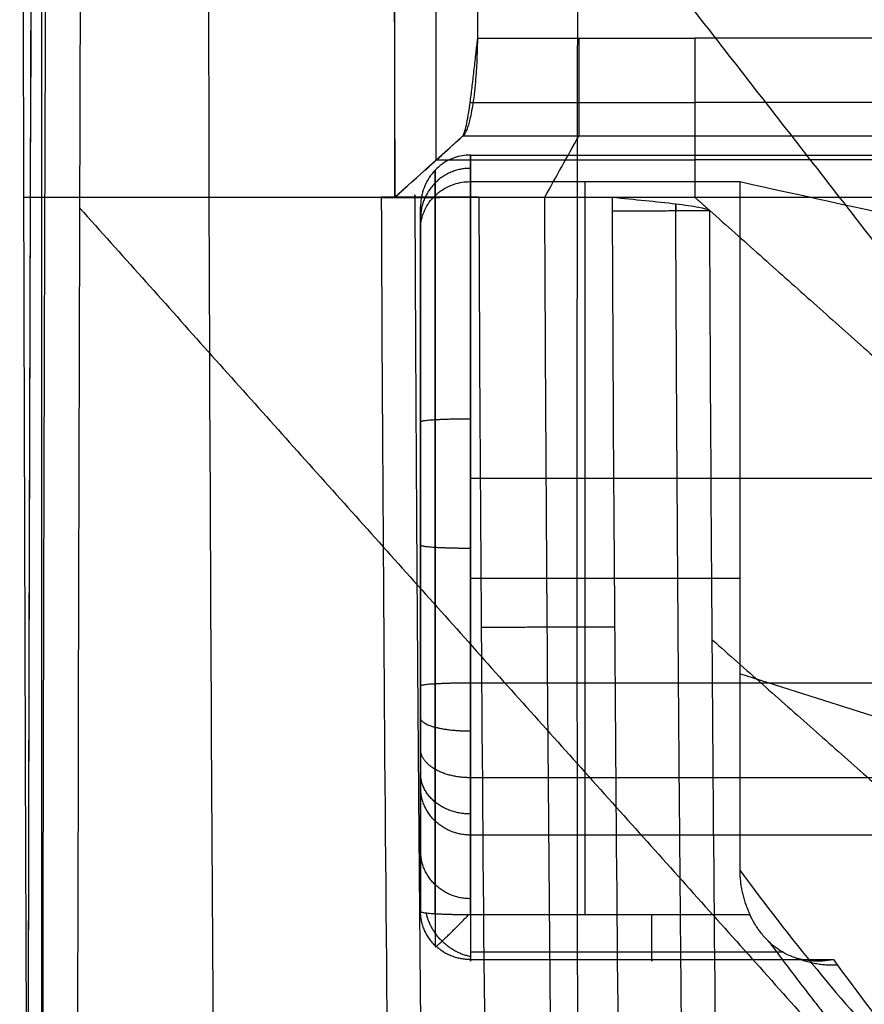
# Model space of a CAD drawing. Header units: millimetres. Extents: x -7048 to -6095, y -2354 to -1505.
# Tile 4 of 17: x -7048 to -6963, y -1690 to -1591. Entities that reach past the tile are written whole.
import ezdxf

# ---------------------------------------------------------------- set-up
doc = ezdxf.new("R2010")
doc.units = ezdxf.units.MM
for name, color, linetype, true_color in [('cannaper 2$Calque 19', 7, 'Continuous', 0xf0f0f0), ('cannaper 2$Calque 20', 7, 'Continuous', 0x000000), ('cannaper 2$Calque 21', 7, 'Continuous', 0x9e5002)]:
    doc.layers.add(name, color=color, linetype=linetype, true_color=true_color)

msp = doc.modelspace()

# ---------------------------------------------------------------- linework, layer by layer
at = {"layer": 'cannaper 2$Calque 19'}
for p, q in [((-7002.590660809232, -1681.295665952, -215.3837872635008), (-7002.590660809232, -1607.668540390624, -219.5101334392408)), ((-6991.053275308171, -1681.295667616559, -215.3837871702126), (-6991.053275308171, -1607.668540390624, -219.5101334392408)), ((-6975.530811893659, -1607.668540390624, -219.5101334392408), (-6975.530811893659, -1676.829088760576, -215.6341113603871)), ((-6975.530811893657, -1647.529299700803, -217.2761837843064), (-7002.590660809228, -1647.529299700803, -217.2761837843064)), ((-6934.526532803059, -1670.126138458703, -451.2851078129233), (-6975.530811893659, -1657.115845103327, -216.7389170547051)), ((-7002.590660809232, -1681.295665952, -215.3837872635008), (-6974.515889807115, -1681.295667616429, -215.3837871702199))]:
    msp.add_line(p, q, dxfattribs=at)
for points, knots in [([(-7002.590660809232, -1604.995924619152, -149.9942521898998), (-7002.861328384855, -1604.995924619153, -149.9942521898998), (-7003.426711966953, -1605.044271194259, -150.0430949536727), (-7004.26438603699, -1605.267812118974, -150.2689301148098), (-7005.079681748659, -1605.654068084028, -150.6591502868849), (-7005.828426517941, -1606.196691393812, -151.2073426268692), (-7006.472011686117, -1606.874286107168, -151.8918916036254), (-7006.981193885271, -1607.653152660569, -152.6787517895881), (-7007.339959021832, -1608.492141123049, -153.5263509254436), (-7007.546140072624, -1609.348519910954, -154.3915188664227), (-7007.590949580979, -1609.921462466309, -154.9703416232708), (-7007.590660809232, -1610.201939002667, -155.2536967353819)], [0, 0, 0, 0, 0.8120027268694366, 1.690294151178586, 2.648380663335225, 3.69123217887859, 4.810301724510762, 5.98309573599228, 7.177308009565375, 8.357454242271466, 9.491332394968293, 9.491332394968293, 9.491332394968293, 9.491332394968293]), ([(-7007.590660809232, -1612.449222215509, -213.7064959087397), (-7007.590970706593, -1612.191675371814, -214.0191518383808), (-7007.546153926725, -1611.665717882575, -214.657652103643), (-7007.340099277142, -1610.879528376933, -215.6120680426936), (-7006.981555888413, -1610.109322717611, -216.5470799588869), (-7006.472714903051, -1609.394278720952, -217.4151268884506), (-7005.82952310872, -1608.772101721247, -218.170435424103), (-7005.081059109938, -1608.273663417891, -218.7755280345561), (-7004.265679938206, -1607.918635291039, -219.2065239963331), (-7003.427476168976, -1607.713032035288, -219.4561216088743), (-7002.861389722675, -1607.668540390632, -219.5101334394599), (-7002.590660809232, -1607.668540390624, -219.5101334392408)], [-9.59541042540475, -9.59541042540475, -9.59541042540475, -9.59541042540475, -8.441722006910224, -7.241533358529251, -6.028316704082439, -4.838915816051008, -3.706799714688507, -2.655099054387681, -1.692211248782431, -0.8121867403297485, 0, 0, 0, 0]), ([(-7007.590660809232, -1658.335264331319, -152.7081646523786), (-7007.590660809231, -1659.42008503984, -152.6504735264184), (-7007.590660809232, -1661.675896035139, -152.9385184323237), (-7007.590660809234, -1664.788856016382, -154.5943185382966), (-7007.590660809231, -1667.221178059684, -157.311396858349), (-7007.590660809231, -1668.20701404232, -159.5796381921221), (-7007.590660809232, -1668.513958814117, -160.7348427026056)], [0, 0, 0, 0, 3.25914617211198, 6.712782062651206, 10.16641795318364, 13.42556412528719, 13.42556412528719, 13.42556412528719, 13.42556412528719]), ([(-7006.126194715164, -1658.128865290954, -148.8054043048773), (-7006.126194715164, -1659.597235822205, -148.7273147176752), (-7006.126194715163, -1662.650614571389, -149.1171952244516), (-7006.126194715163, -1666.864203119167, -151.3584028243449), (-7006.126194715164, -1670.156511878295, -155.0361071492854), (-7006.126194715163, -1671.490911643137, -158.1062892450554), (-7006.126194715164, -1671.906385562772, -159.6699186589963)], [0, 0, 0, 0, 3.25914617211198, 6.712782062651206, 10.16641795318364, 13.42556412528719, 13.42556412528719, 13.42556412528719, 13.42556412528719]), ([(-7002.590660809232, -1658.043372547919, -147.1888303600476), (-7002.59066080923, -1659.670609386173, -147.1022928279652), (-7002.590660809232, -1663.054339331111, -147.5343582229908), (-7002.590660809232, -1667.72380231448, -150.0180550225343), (-7002.590660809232, -1671.372308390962, -154.0936691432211), (-7002.590660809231, -1672.851075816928, -157.4960291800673), (-7002.590660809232, -1673.311498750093, -159.2288351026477)], [0, 0, 0, 0, 3.25914617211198, 6.712782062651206, 10.16641795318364, 13.42556412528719, 13.42556412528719, 13.42556412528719, 13.42556412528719]), ([(-6975.530811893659, -1676.829088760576, -215.6341113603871), (-6970.393514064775, -1683.809333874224, -244.7198225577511), (-6961.631590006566, -1694.589829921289, -294.3900205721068), (-6950.143389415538, -1705.309205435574, -359.7065389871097), (-6942.122723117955, -1710.62825924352, -405.4296105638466), (-6937.739308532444, -1712.52577043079, -430.4745282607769), (-6936.029430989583, -1713.087576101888, -440.2540189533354)], [-2.027603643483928, -2.027603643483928, -2.027603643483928, -2.027603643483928, 80.8950947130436, 138.7197663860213, 181.0577791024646, 208.1330254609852, 208.1330254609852, 208.1330254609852, 208.1330254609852]), ([(-6975.530811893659, -1676.829088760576, -215.6341113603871), (-6975.530811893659, -1676.988078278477, -215.6252009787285), (-6975.523275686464, -1677.309404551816, -215.6071926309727), (-6975.488928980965, -1677.795138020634, -215.5799702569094), (-6975.430255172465, -1678.288226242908, -215.5523357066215), (-6975.346200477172, -1678.787028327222, -215.5243809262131), (-6975.235848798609, -1679.289761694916, -215.4962058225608), (-6975.098447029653, -1679.794489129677, -215.4679189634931), (-6974.933425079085, -1680.29914798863, -215.4396359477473), (-6974.740430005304, -1680.801542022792, -215.4114798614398), (-6974.593829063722, -1681.131642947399, -215.392979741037), (-6974.515889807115, -1681.295667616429, -215.3837871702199)], [-4.624492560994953, -4.624492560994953, -4.624492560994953, -4.624492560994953, -4.146775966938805, -3.659151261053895, -3.16189667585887, -2.655354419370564, -2.139933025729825, -1.616108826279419, -1.084426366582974, -0.5454976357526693, 0, 0, 0, 0]), ([(-6966.119445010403, -1685.821373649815, -208.4945871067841), (-6966.490173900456, -1685.898613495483, -208.8139151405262), (-6967.256354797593, -1686.003551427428, -209.4834430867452), (-6968.416184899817, -1685.992699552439, -210.5343371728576), (-6969.586558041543, -1685.787415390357, -211.6130128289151), (-6970.716259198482, -1685.375543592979, -212.6548218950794), (-6971.756389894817, -1684.768809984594, -213.5899383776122), (-6972.66800947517, -1684.003936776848, -214.3582160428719), (-6973.429678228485, -1683.136012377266, -214.9207152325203), (-6974.039114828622, -1682.227912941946, -215.266063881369), (-6974.371755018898, -1681.599002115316, -215.366787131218), (-6974.515889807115, -1681.295667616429, -215.3837871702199)], [0, 0, 0, 0, 1.427547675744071, 2.937962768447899, 4.48933514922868, 6.031226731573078, 7.51368188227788, 8.896897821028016, 10.15764952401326, 11.28956364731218, 12.29836448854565, 12.29836448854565, 12.29836448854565, 12.29836448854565]), ([(-6966.119445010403, -1685.821373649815, -208.4945871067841), (-6965.983623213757, -1686.008054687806, -209.2680946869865), (-6965.847784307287, -1686.194291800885, -210.0417432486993), (-6965.71192826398, -1686.38008187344, -210.8155333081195), (-6960.57463136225, -1693.402241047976, -240.0763185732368), (-6951.812708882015, -1704.257954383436, -290.0855687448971), (-6940.324510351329, -1715.077407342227, -356.0003854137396), (-6933.638564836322, -1719.56400861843, -394.5580534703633), (-6930.593917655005, -1721.115979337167, -412.1728871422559), (-6930.221393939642, -1721.29825882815, -414.3290092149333)], [-4.220459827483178, -4.220459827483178, -4.220459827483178, -4.220459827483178, -2.027603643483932, -2.027603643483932, -2.027603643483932, 80.8950947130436, 138.7197663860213, 181.0577791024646, 186.9593533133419, 186.9593533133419, 186.9593533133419, 186.9593533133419])]:
    msp.add_open_spline(points, degree=3, knots=knots, dxfattribs=at)
for points, degree in [([(-7002.590660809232, -1607.668540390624, -219.5101334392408), (-7002.590660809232, -1606.332232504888, -184.7521928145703), (-7002.590660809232, -1604.995924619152, -149.9942521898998)], 2), ([(-7002.590660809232, -1604.995924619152, -149.9942521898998), (-6859.367151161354, -1604.995924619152, -149.9942521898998), (-6716.143641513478, -1604.995924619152, -149.9942521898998), (-6572.920131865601, -1604.995924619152, -149.9942521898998)], 3), ([(-7002.590660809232, -1604.995924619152, -149.9942521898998), (-7002.590660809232, -1631.519648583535, -148.5915412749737), (-7002.590660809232, -1658.043372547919, -147.1888303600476)], 2), ([(-7006.126194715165, -1606.520677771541, -151.5347106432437), (-7006.126194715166, -1632.324771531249, -150.1700574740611), (-7006.126194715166, -1658.128865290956, -148.8054043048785)], 2), ([(-7006.126194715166, -1609.068772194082, -217.8103527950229), (-7006.126194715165, -1607.794750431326, -184.6725009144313), (-7006.126194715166, -1606.52072866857, -151.5346490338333)], 2), ([(-7002.590660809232, -1607.668540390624, -219.5101334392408), (-6993.570711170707, -1607.668540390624, -219.5101334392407), (-6984.550761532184, -1607.668540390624, -219.5101334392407), (-6975.530811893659, -1607.668540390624, -219.5101334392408)], 3), ([(-6975.530811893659, -1607.668540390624, -219.5101334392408), (-6961.887987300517, -1610.671636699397, -297.6219550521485), (-6948.245162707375, -1613.67473300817, -375.733776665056), (-6934.602338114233, -1616.677829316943, -453.8455982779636)], 3), ([(-7007.590660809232, -1610.201939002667, -155.2536967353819), (-7007.590660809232, -1634.268601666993, -153.9809306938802), (-7007.590660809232, -1658.335264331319, -152.7081646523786)], 2), ([(-7007.590660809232, -1612.449222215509, -213.7064959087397), (-7007.590660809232, -1611.325580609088, -184.4800963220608), (-7007.590660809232, -1610.201939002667, -155.2536967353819)], 2), ([(-7007.590660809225, -1680.989543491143, -209.8652250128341), (-7007.590660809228, -1646.719382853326, -211.7858604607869), (-7007.590660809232, -1612.449222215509, -213.7064959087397)], 2), ([(-7002.590660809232, -1637.450571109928, -148.277883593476), (-6859.367151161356, -1637.450571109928, -148.2778835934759), (-6716.143641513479, -1637.450571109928, -148.2778835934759), (-6572.920131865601, -1637.450571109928, -148.277883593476)], 3), ([(-7007.590660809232, -1647.214041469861, -211.7581652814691), (-7007.590660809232, -1643.123607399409, -183.1828636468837), (-7007.590660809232, -1638.34643977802, -153.7652317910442)], 2), ([(-6572.920131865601, -1658.043372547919, -147.1888303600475), (-6787.755396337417, -1658.043372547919, -147.1888303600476), (-7002.590660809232, -1658.043372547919, -147.1888303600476)], 2), ([(-6572.920131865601, -1667.550198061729, -150.2887717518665), (-6787.755396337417, -1667.550198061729, -150.2887717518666), (-7002.590660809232, -1667.550198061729, -150.2887717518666)], 2), ([(-7007.590660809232, -1668.513958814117, -160.7348427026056), (-7007.590660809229, -1672.855028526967, -177.056167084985), (-7007.590660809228, -1677.023770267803, -193.4318845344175), (-7007.590660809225, -1680.989543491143, -209.8652250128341)], 3), ([(-7002.590660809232, -1673.311498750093, -159.2288351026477), (-7002.590660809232, -1680.006865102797, -184.4019280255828), (-7002.590660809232, -1685.821375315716, -208.4945863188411)], 2), ([(-6572.920131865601, -1673.311540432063, -159.2288220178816), (-6787.755396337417, -1673.311519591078, -159.2288285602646), (-7002.590660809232, -1673.311498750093, -159.2288351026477)], 2), ([(-7002.590660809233, -1685.048112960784, -213.1417460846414), (-6986.925272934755, -1685.048112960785, -213.1417460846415), (-6971.259885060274, -1685.048112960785, -213.1417460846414)], 2), ([(-7002.590660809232, -1685.821375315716, -208.4945863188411), (-6984.355052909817, -1685.821374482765, -208.4945867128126), (-6966.119445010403, -1685.821373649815, -208.4945871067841)], 2)]:
    msp.add_open_spline(points, degree=degree, dxfattribs=at)
for points, weights, degree in [([(-7002.590660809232, -1606.332232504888, -184.7521928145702), (-7007.590660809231, -1606.332232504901, -184.7521928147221), (-7007.590660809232, -1611.3292705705, -184.5760737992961)], [1, 0.7071067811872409, 1], 2), ([(-7006.126194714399, -1681.206002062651, -213.7674405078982), (-7006.12619471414, -1645.137356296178, -215.7888655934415), (-7006.126194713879, -1609.068710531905, -217.8102906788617)], [0.8535533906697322, 0.8535533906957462, 0.8535533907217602], 2), ([(-7002.590660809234, -1631.519648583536, -148.5915412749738), (-7007.590660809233, -1631.519648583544, -148.5915412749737), (-7007.590660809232, -1631.811539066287, -154.1108699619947)], [1, 0.7071067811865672, 1], 2), ([(-7007.590660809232, -1644.17598610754, -211.9284065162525), (-7007.590660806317, -1644.482100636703, -217.4469604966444), (-7002.590660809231, -1644.482100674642, -217.4469604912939)], [1, 0.7071067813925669, 1], 2), ([(-7002.590660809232, -1658.043372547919, -147.1888303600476), (-7007.590660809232, -1658.043373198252, -147.1888331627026), (-7007.590660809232, -1658.335264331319, -152.7081646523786)], [1, 0.7071067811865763, 1], 2), ([(-7002.590660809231, -1662.885469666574, -147.8065658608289), (-7007.59066080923, -1662.885469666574, -147.8065658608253), (-7007.590660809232, -1661.563327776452, -153.1199827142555)], [1, 0.7071067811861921, 1], 2), ([(-7002.590660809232, -1667.550408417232, -150.2884437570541), (-7007.59066080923, -1667.550408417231, -150.2884437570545), (-7007.590660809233, -1664.673286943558, -154.7745679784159)], [0.9999999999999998, 0.7071067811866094, 0.9999999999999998], 2), ([(-7002.590660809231, -1671.195890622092, -154.3598995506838), (-7007.590660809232, -1671.195890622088, -154.3598995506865), (-7007.590660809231, -1667.103608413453, -157.4888718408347)], [1, 0.707106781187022, 1], 2), ([(-7002.590660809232, -1673.311498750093, -159.2288351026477), (-7007.590660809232, -1673.311478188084, -159.2288398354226), (-7007.590660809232, -1668.513958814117, -160.7348427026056)], [1, 0.7071067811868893, 1], 2), ([(-7006.126194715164, -1671.906219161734, -159.6699688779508), (-7006.126194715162, -1676.255151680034, -176.0207488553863), (-7006.126194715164, -1680.432018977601, -192.4281466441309), (-7006.126194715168, -1684.406156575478, -208.8960413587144)], [0.8535533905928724, 0.8535533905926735, 0.8535533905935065, 0.8535533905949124], 3), ([(-7002.590660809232, -1679.706839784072, -183.8170212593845), (-7007.590660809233, -1679.70683978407, -183.8170212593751), (-7007.590660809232, -1674.892444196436, -185.2580441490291)], [1.000000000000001, 0.7071067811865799, 1.000000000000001], 2), ([(-7007.590660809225, -1680.989543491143, -209.8652250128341), (-7007.590660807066, -1681.295661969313, -215.3837831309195), (-7002.590660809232, -1681.295665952, -215.3837872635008)], [1, 0.7071067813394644, 1], 2), ([(-7002.590660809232, -1685.821375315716, -208.4945863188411), (-7007.590660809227, -1685.821372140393, -208.4945821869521), (-7007.590660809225, -1680.989543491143, -209.8652250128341)], [1, 0.7071067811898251, 1], 2), ([(-7002.590660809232, -1681.295665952, -215.3837872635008), (-7002.590660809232, -1687.401423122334, -215.0415974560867), (-7002.590660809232, -1685.821375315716, -208.4945863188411)], [1, 0.6329757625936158, 1], 2), ([(-6984.355052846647, -1685.821378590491, -208.4945857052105), (-6984.355052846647, -1687.401425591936, -215.041597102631), (-6984.355052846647, -1681.295667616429, -215.3837871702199)], [1, 0.6329757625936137, 1], 2), ([(-6965.71192806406, -1686.38007185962, -210.8155361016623), (-6967.93270916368, -1686.48808542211, -211.2654147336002), (-6969.937627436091, -1685.645957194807, -211.9366793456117)], [1, 0.9123211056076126, 0.874847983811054], 2)]:
    msp.add_rational_spline(points, weights, degree=degree, dxfattribs=at)
for points, weights, degree, knots in [([(-7002.590845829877, -1685.517152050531, -212.26591178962), (-7004.18460955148, -1685.206370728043, -212.9935729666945), (-7005.429255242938, -1683.97199190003, -213.0360428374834), (-7006.669149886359, -1682.742324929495, -213.0783505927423), (-7007.021811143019, -1681.131360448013, -212.4216776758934)], [0.97867949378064, 0.9335420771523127, 1, 0.933778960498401, 0.9783591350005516], 2, [4.588651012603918, 4.588651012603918, 4.588651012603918, 7.951677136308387, 7.951677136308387, 11.30271605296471, 11.30271605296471, 11.30271605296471]), ([(-7006.090107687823, -1684.440686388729, -208.8862293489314), (-7006.297987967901, -1684.776923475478, -211.1509009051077), (-7005.429255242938, -1683.97199190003, -213.0360428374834), (-7004.419048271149, -1683.035976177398, -215.2281825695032), (-7002.740009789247, -1681.295660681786, -215.3813175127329)], [0.9700308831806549, 0.9090955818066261, 1, 0.8958337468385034, 0.9910419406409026], 2, [2.600419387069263, 2.600419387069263, 2.600419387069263, 3.428398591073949, 3.428398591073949, 4.377169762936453, 4.377169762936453, 4.377169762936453]), ([(-6972.579090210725, -1684.048178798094, -214.2727722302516), (-6967.502896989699, -1690.931332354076, -243.0765810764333), (-6958.795728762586, -1701.631808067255, -292.5597828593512), (-6947.337871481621, -1712.324332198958, -357.9184140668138), (-6939.864828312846, -1717.272500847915, -400.6969148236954), (-6936.043898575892, -1719.033980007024, -422.6279886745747), (-6934.91043439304, -1719.481632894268, -429.1395464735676)], [0.8469006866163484, 0.8474423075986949, 0.8484932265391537, 0.8503301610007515, 0.8518425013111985, 0.8527486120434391, 0.8530311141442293], 3, [-0.9032572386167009, -0.9032572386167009, -0.9032572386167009, -0.9032572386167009, 80.8950947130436, 138.7197663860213, 181.0577791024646, 198.9136444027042, 198.9136444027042, 198.9136444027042, 198.9136444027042])]:
    msp.add_rational_spline(points, weights, degree=degree, knots=knots, dxfattribs=at)
at = {"layer": 'cannaper 2$Calque 20'}
for points, weights, degree in [([(-7046.398272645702, -2290.040485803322, -416.0083679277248), (-7044.971219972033, -2029.607830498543, -416.0083679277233), (-7046.348433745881, -1769.142595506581, -416.0083679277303), (-7044.871780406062, -1508.658474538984, -416.0083679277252)], [0.8535533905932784, 0.8535533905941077, 0.8535533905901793, 0.8535533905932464], 3), ([(-6991.710076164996, -1593.24842980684, -143.8378164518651), (-6991.710076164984, -1601.741820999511, -143.8378164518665), (-6991.710076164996, -1603.116566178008, -152.2192107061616)], [1, 0.7621878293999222, 1], 2), ([(-6980.048254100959, -1593.24842980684, -143.8378164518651), (-6980.048254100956, -1593.391830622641, -143.837816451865), (-6980.048254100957, -1593.535172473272, -143.8419283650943)], [1, 0.9947596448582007, 0.9897502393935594], 2), ([(-6980.048254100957, -1593.535172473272, -143.8419283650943), (-6980.048254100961, -1597.825499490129, -143.9650009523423), (-6980.04825410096, -1600.69178398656, -147.1597569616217)], [0.9897502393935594, 0.8601101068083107, 0.8851463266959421], 2), ([(-6980.04825410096, -1600.69178398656, -147.1597569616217), (-6980.04825410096, -1602.643512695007, -149.3351505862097), (-6980.048254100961, -1603.116566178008, -152.2192107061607)], [0.8851463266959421, 0.9030451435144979, 1], 2), ([(-7011.537049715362, -1609.269750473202, -197.8654088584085), (-7010.172201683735, -1609.264056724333, -189.4840994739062), (-7001.740398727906, -1609.228881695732, -189.4840994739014)], [1, 0.7621906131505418, 0.9999999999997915], 2), ([(-6988.311502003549, -1610.608568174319, -189.4840994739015), (-6980.042503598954, -1610.572664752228, -189.4840994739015), (-6978.547529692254, -1610.566173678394, -197.6761732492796)], [1, 0.7683725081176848, 0.9999999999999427], 2)]:
    msp.add_rational_spline(points, weights, degree=degree, dxfattribs=at)
for points, degree in [([(-7042.888979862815, -2290.060001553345, -414.4808962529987), (-7041.467593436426, -2030.651609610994, -414.4808962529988), (-7042.827997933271, -1771.23647441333, -414.4808962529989), (-7041.380204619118, -1511.8281466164, -414.4808962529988)], 3), ([(-7041.380204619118, -1511.8281466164, -414.4808962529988), (-6991.790641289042, -1575.516124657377, -414.4808962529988), (-6942.201077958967, -1639.204102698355, -414.4808962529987)], 2), ([(-7047.851875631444, -2290.032402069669, -504.6407681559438), (-7046.437338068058, -2031.862408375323, -504.6407681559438), (-7047.778081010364, -1773.671874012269, -504.6407681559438), (-7046.363574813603, -1515.502634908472, -504.6407681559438)], 3), ([(-7047.46627126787, -1517.024842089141, -418.4824659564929), (-7047.479351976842, -1547.758910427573, -418.482423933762), (-7047.541445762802, -1578.492692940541, -418.4824657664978), (-7047.463986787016, -1609.228881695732, -418.4824824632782)], 3), ([(-7028.818167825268, -1609.228881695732, -303.9832909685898), (-7028.881177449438, -1585.510425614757, -303.9832737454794), (-7028.813303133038, -1561.794474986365, -303.9831392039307), (-7028.814346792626, -1538.078503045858, -303.9832362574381)], 3), ([(-7010.347269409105, -1549.247450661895, -189.4840994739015), (-7010.260937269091, -1579.238166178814, -189.4840994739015), (-7010.174605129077, -1609.228881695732, -189.4840994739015)], 2), ([(-7006.009309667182, -1605.485351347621, -166.6609579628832), (-7006.04738633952, -1579.240209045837, -166.6609579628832), (-7006.085463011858, -1552.995066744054, -166.6609579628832)], 2), ([(-7010.17234886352, -1609.228881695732, -189.4840994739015), (-7010.220593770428, -1592.528006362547, -189.4840821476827), (-7010.151316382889, -1575.829607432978, -189.4838740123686), (-7010.159346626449, -1559.13146407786, -189.4839894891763)], 3), ([(-7001.843757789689, -1593.248429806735, -143.8378626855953), (-7001.843856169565, -1579.241810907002, -143.8378449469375), (-7001.84395454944, -1565.23519200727, -143.8378272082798)], 2), ([(-7047.851875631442, -2290.032402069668, -613.3570830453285), (-7046.531486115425, -2049.045551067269, -613.357083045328), (-7047.611813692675, -1808.040802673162, -613.3570830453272), (-7046.61102101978, -1567.052182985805, -613.3570830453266)], 3), ([(-7047.85187418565, -2290.03240207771, -419.6960107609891), (-7046.531485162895, -2049.04555962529, -419.6960107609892), (-7047.611813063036, -1808.040819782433, -419.6960107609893), (-7046.61102101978, -1567.052208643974, -419.6960107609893)], 3), ([(-7001.877498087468, -1593.535643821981, -143.8419999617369), (-7001.866251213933, -1593.439437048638, -143.8392290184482), (-7001.855004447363, -1593.343679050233, -143.8378618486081), (-7001.843757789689, -1593.248429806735, -143.8378626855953)], 3), ([(-7001.843757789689, -1593.248429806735, -143.8378626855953), (-6990.946005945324, -1593.248429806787, -143.8378395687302), (-6980.048254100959, -1593.24842980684, -143.8378164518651)], 2), ([(-7001.843749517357, -1593.508296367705, -143.837864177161), (-7001.843753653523, -1593.37836308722, -143.8378634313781), (-7001.843757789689, -1593.248429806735, -143.8378626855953)], 2), ([(-6572.932322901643, -1593.24842980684, -143.8378164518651), (-6776.490288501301, -1593.24842980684, -143.8378164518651), (-6980.048254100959, -1593.24842980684, -143.8378164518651)], 2), ([(-7002.607956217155, -1599.721989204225, -146.2159381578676), (-6991.328105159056, -1599.721989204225, -146.2159381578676), (-6980.048254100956, -1599.721989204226, -146.2159381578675)], 2), ([(-6572.932322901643, -1599.721989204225, -146.2159381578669), (-6776.490288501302, -1599.721989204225, -146.2159381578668), (-6980.04825410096, -1599.721989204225, -146.2159381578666)], 2), ([(-7010.174605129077, -1609.228881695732, -189.4840994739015), (-7007.849524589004, -1607.139368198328, -176.7449848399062), (-7005.524444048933, -1605.049854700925, -164.0058702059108), (-7003.19936350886, -1602.960341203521, -151.2667555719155)], 3), ([(-7010.17234886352, -1609.228881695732, -189.4840994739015), (-7007.905832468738, -1607.191447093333, -177.062493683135), (-7005.639282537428, -1605.153982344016, -164.6407040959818), (-7003.372758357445, -1603.116540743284, -152.2190556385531)], 3), ([(-7003.372758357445, -1603.116540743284, -152.2190556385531), (-7003.37247164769, -1603.116549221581, -152.2191073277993), (-7003.372184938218, -1603.116557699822, -152.2191590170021), (-7003.37189822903, -1603.116566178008, -152.2192107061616)], 3), ([(-6980.048254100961, -1603.116566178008, -152.2192107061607), (-6991.710076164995, -1603.116566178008, -152.2192107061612), (-7003.37189822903, -1603.116566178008, -152.2192107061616)], 2), ([(-6995.11030148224, -1609.228881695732, -189.4840994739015), (-6993.976902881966, -1607.191449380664, -177.0625076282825), (-6992.843487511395, -1605.154001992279, -164.6408238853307), (-6991.710085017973, -1603.116566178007, -152.2192107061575)], 3), ([(-6980.048254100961, -1603.116566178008, -152.2192107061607), (-6980.048254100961, -1605.154004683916, -164.6408402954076), (-6980.048254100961, -1607.191443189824, -177.0624698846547), (-6980.048254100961, -1609.228881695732, -189.4840994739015)], 3), ([(-6572.932322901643, -1603.116566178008, -152.2192107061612), (-6776.490288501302, -1603.116566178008, -152.219210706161), (-6980.048254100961, -1603.116566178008, -152.2192107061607)], 2), ([(-7006.007388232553, -1605.485371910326, -166.6610833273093), (-6993.027821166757, -1605.485361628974, -166.6610206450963), (-6980.048254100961, -1605.485351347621, -166.6609579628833)], 2), ([(-6572.932322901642, -1605.485351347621, -166.6609579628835), (-6708.63790611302, -1605.485351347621, -166.6609579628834), (-6844.343438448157, -1605.485351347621, -166.6609579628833), (-6980.048254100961, -1605.485351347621, -166.6609579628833)], 3), ([(-7047.463986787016, -1609.228881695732, -418.4824824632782), (-7047.45059036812, -1614.555132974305, -418.4824774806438), (-7047.43650741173, -1619.881393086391, -418.4824776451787), (-7047.421776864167, -1625.207654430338, -418.4824824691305)], 3), ([(-7047.463986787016, -1609.228881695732, -418.4824824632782), (-7047.179664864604, -1609.228881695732, -416.7365344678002), (-7046.895342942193, -1609.228881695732, -414.9905864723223), (-7046.61102101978, -1609.228881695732, -413.2446384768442)], 3), ([(-7046.61102101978, -1609.228881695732, -413.2446384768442), (-7034.919753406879, -1609.228881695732, -341.4515629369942), (-7023.228485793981, -1609.228881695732, -269.6584873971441), (-7011.537218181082, -1609.228881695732, -197.8654118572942)], 3), ([(-7011.537218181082, -1609.228881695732, -197.8654118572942), (-7011.082261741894, -1609.228881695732, -195.0716410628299), (-7010.627305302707, -1609.228881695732, -192.2778702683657), (-7010.17234886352, -1609.228881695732, -189.4840994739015)], 3), ([(-7010.17234886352, -1609.228881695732, -189.4840994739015), (-7005.95637379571, -1609.228881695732, -189.4840994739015), (-7001.740398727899, -1609.228881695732, -189.4840994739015)], 2), ([(-7001.740398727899, -1609.228881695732, -189.4840994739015), (-6995.028868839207, -1609.228881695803, -189.4840994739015), (-6988.317338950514, -1609.228881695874, -189.4840994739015)], 2), ([(-6988.317338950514, -1609.228881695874, -189.4840994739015), (-6984.182796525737, -1609.228881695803, -189.4840994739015), (-6980.048254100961, -1609.228881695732, -189.4840994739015)], 2), ([(-6980.048254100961, -1609.228881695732, -189.4840994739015), (-6844.342943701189, -1609.228881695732, -189.4840994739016), (-6708.637633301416, -1609.228881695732, -189.4840994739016), (-6572.932322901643, -1609.228881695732, -189.4840994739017)], 3), ([(-6980.048254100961, -1609.228881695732, -189.4840994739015), (-6979.297891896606, -1609.897527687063, -193.5801363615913), (-6978.547529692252, -1610.566173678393, -197.6761732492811)], 2), ([(-7041.806463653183, -1610.339134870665, -414.4808962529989), (-6991.865911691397, -1666.116401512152, -414.4808962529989), (-6941.925359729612, -1721.893668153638, -414.4808962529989)], 2), ([(-6978.547529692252, -1610.566173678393, -197.6761732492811), (-6958.322527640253, -1628.588625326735, -308.0793278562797), (-6938.097525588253, -1646.611076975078, -418.4824824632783)], 2), ([(-7001.500201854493, -1652.422627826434, -189.4840994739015), (-6994.786435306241, -1652.402627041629, -189.4840994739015), (-6988.07266875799, -1652.382626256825, -189.4840994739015)], 2), ([(-6978.298690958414, -1653.690777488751, -197.6761648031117), (-6958.020532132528, -1671.652523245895, -308.0793236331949), (-6937.742373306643, -1689.614269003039, -418.4824824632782)], 2)]:
    msp.add_open_spline(points, degree=degree, dxfattribs=at)
for points, knots in [([(-6990.771529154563, -2295.355147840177, -414.4808962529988), (-6990.578414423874, -2266.821395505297, -414.4808962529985), (-6990.442607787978, -2238.287798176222, -414.4808962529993), (-6990.268704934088, -2179.552295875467, -414.4808962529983), (-6990.23697635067, -2149.35163282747, -414.4808962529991), (-6990.26777358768, -2088.950635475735, -414.4808962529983), (-6990.331069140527, -2058.748065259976, -414.4808962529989), (-6990.522317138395, -1998.347023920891, -414.4808962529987), (-6990.650591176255, -1968.148229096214, -414.4808962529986), (-6991.075431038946, -1877.546033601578, -414.4808962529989), (-6991.411803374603, -1817.147798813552, -414.4808962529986), (-6991.733912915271, -1726.545779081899, -414.4808962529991), (-6991.81108297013, -1696.346135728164, -414.4808962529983), (-6991.869714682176, -1635.94365656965, -414.4808962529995), (-6991.850475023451, -1605.744668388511, -414.4808962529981), (-6991.769932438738, -1575.542696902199, -414.4808962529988)], [4.999914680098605, 4.999914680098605, 4.999914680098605, 4.999914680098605, 90.6029397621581, 90.6029397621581, 181.2058795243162, 181.2058795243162, 271.8088192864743, 271.8088192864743, 362.4117590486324, 362.4117590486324, 543.6176385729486, 543.6176385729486, 634.2205783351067, 634.2205783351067, 724.8235180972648, 724.8235180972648, 724.8235180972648, 724.8235180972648]), ([(-7003.19936350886, -1602.960341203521, -151.2667555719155), (-7003.147660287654, -1602.868781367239, -150.9809142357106), (-7003.088951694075, -1602.763689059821, -150.6591893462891), (-7003.010829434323, -1602.614910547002, -150.2310867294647), (-7002.982742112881, -1602.559709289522, -150.0771725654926), (-7002.928077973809, -1602.44377117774, -149.7776223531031), (-7002.905595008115, -1602.391345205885, -149.654419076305), (-7002.877849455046, -1602.319352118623, -149.50237773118), (-7002.817425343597, -1602.162565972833, -149.1712629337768), (-7002.769709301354, -1602.017618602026, -148.9097909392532), (-7002.713086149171, -1601.821734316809, -148.5995216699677), (-7002.658874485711, -1601.63419242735, -148.3024662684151), (-7002.610964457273, -1601.450956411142, -148.039951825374), (-7002.56104396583, -1601.229209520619, -147.766429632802), (-7002.502329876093, -1600.968401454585, -147.4447259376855), (-7002.443804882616, -1600.667138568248, -147.1240741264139), (-7002.391122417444, -1600.369314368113, -146.8354429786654), (-7002.329612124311, -1600.021584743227, -146.4984468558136), (-7002.272988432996, -1599.661236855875, -146.1882351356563), (-7002.221036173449, -1599.267706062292, -145.903615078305), (-7002.167768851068, -1598.864213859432, -145.6117904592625), (-7002.116509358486, -1598.403407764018, -145.3309648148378), (-7002.074760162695, -1597.959946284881, -145.1022320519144), (-7002.038102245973, -1597.570564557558, -144.9013930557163), (-7002.008255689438, -1597.190143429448, -144.7378649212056), (-7001.979285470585, -1596.781441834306, -144.5791281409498), (-7001.953681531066, -1596.420230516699, -144.438836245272), (-7001.936708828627, -1596.148990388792, -144.3458306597), (-7001.919897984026, -1595.771729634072, -144.2537088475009), (-7001.900857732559, -1595.344437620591, -144.1493701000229), (-7001.882630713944, -1594.788687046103, -144.0494790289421), (-7001.869120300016, -1594.355243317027, -143.975429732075), (-7001.861226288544, -1594.101986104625, -143.9321634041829), (-7001.85100200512, -1593.762458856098, -143.8761212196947), (-7001.843749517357, -1593.508296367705, -143.837864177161)], [0, 0, 0, 0, 0.9211385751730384, 0.9211385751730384, 1.39088742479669, 1.39088742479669, 1.906433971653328, 1.906433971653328, 1.906433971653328, 2.951984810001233, 2.951984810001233, 2.951984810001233, 3.986986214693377, 3.986986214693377, 3.986986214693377, 5.267397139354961, 5.267397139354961, 5.267397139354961, 6.722997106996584, 6.722997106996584, 6.722997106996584, 8.26673765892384, 8.26673765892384, 8.26673765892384, 9.561044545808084, 9.561044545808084, 9.561044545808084, 10.62540210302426, 10.62540210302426, 10.62540210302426, 12.07060345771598, 12.07060345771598, 12.07060345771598, 12.92905065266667, 12.92905065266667, 12.92905065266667, 12.92905065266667]), ([(-7002.749314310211, -1600.691123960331, -147.1590674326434), (-7002.702296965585, -1600.390696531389, -146.8243723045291), (-7002.655279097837, -1600.066349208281, -146.5083909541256), (-7002.544546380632, -1599.255320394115, -145.81956347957), (-7002.480831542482, -1598.752024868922, -145.4664828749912), (-7002.353404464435, -1597.698813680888, -144.8621456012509), (-7002.289692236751, -1597.149063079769, -144.610915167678), (-7002.162272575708, -1596.032626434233, -144.2149964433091), (-7002.098565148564, -1595.466084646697, -144.070250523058), (-7001.982404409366, -1594.442762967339, -143.8983777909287), (-7001.929950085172, -1593.984322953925, -143.8549227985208), (-7001.877498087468, -1593.535643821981, -143.8419999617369)], [5.776310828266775, 5.776310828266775, 5.776310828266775, 5.776310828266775, 7.083026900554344, 7.083026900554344, 8.85378362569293, 8.85378362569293, 10.62454035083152, 10.62454035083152, 12.3952970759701, 12.3952970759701, 13.85340341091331, 13.85340341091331, 13.85340341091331, 13.85340341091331]), ([(-7003.372758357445, -1603.116540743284, -152.2190556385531), (-7003.309062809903, -1603.029223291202, -151.6867276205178), (-7003.245363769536, -1602.895963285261, -151.145399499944), (-7003.117957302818, -1602.528256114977, -150.0683329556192), (-7003.054249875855, -1602.293712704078, -149.5326967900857), (-7002.926830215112, -1601.72229629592, -148.4950788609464), (-7002.863117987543, -1601.385389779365, -147.9932487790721), (-7002.782707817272, -1600.901482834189, -147.3991411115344), (-7002.766011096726, -1600.797811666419, -147.2779242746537), (-7002.749314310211, -1600.691123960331, -147.1590674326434)], [5.840987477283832e-05, 5.840987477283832e-05, 5.840987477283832e-05, 5.840987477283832e-05, 1.770756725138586, 1.770756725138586, 3.541513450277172, 3.541513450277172, 5.312270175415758, 5.312270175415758, 5.776310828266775, 5.776310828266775, 5.776310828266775, 5.776310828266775]), ([(-7023.869002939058, -2273.071806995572, -303.9832895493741), (-7023.879781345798, -2248.278011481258, -303.9832900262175), (-7023.933428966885, -2223.484639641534, -303.9833210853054), (-7024.130680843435, -2170.619546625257, -303.9834472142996), (-7024.285284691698, -2142.550080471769, -303.9835497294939), (-7024.675108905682, -2086.410701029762, -303.9837745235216), (-7024.910437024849, -2058.339639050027, -303.9838958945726), (-7025.432870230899, -2002.201496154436, -303.984087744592), (-7025.72025154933, -1974.132804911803, -303.9841576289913), (-7026.311191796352, -1917.99485320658, -303.9842011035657), (-7026.614780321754, -1889.925420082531, -303.9841744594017), (-7027.199986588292, -1833.786668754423, -303.9840335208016), (-7027.481581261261, -1805.719374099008, -303.9839202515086), (-7027.988414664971, -1749.579310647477, -303.9836709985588), (-7028.213751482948, -1721.509665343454, -303.9835370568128), (-7028.582008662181, -1665.370389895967, -303.9833394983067), (-7028.724947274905, -1637.299829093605, -303.9832774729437), (-7028.818167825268, -1609.228881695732, -303.9832909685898)], [9.830452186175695, 9.830452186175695, 9.830452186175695, 9.830452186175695, 84.21178325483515, 84.21178325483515, 168.4235665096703, 168.4235665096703, 252.6353497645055, 252.6353497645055, 336.8471330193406, 336.8471330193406, 421.0589162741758, 421.0589162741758, 505.2706995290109, 505.2706995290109, 589.4824827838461, 589.4824827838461, 673.6942660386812, 673.6942660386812, 673.6942660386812, 673.6942660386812]), ([(-7011.537218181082, -1609.228881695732, -197.8654118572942), (-7011.537162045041, -1609.2425046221, -197.865410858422), (-7011.537105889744, -1609.256127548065, -197.8654098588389), (-7011.537049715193, -1609.269750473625, -197.8654088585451), (-7011.424585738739, -1636.549590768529, -197.8634086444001), (-7011.045006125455, -1691.122168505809, -197.853687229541), (-7010.076176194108, -1772.978683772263, -197.8236959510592), (-7008.823591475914, -1854.840672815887, -197.7827588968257), (-7007.450703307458, -1936.696212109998, -197.7377892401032), (-7006.144978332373, -2018.548876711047, -197.6966897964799), (-7005.079625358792, -2100.401292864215, -197.6662346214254), (-7004.410265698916, -2179.42711259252, -197.6513065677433), (-7004.241087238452, -2231.168576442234, -197.651381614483), (-7004.225110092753, -2255.625585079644, -197.6535551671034)], [-0.005142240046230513, -0.005142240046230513, -0.005142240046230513, -0.005142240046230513, 0.03569895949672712, 0.03569895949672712, 0.03569895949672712, 81.82047300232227, 163.6506522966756, 245.4954685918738, 327.3600047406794, 409.2423987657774, 491.1424462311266, 573.0512816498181, 646.4737701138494, 646.4737701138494, 646.4737701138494, 646.4737701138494]), ([(-7001.740398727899, -1609.228881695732, -189.4840994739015), (-7002.871393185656, -1609.230006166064, -189.4840994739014), (-7003.9926843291, -1609.231339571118, -189.6784428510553), (-7006.194944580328, -1609.233761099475, -190.4651312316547), (-7007.24818637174, -1609.234806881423, -191.0760284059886), (-7009.08606243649, -1609.2357174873, -192.6483593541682), (-7009.855035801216, -1609.235576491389, -193.5963950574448), (-7010.982227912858, -1609.233509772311, -195.658099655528), (-7011.35413306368, -1609.231714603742, -196.7412045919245), (-7011.537218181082, -1609.228881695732, -197.8654118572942)], [0, 0, 0, 0, 3.408319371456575, 3.408319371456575, 7.041617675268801, 7.041617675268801, 10.67491640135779, 10.67491640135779, 14.08323689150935, 14.08323689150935, 14.08323689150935, 14.08323689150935]), ([(-7001.740398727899, -1609.228881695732, -189.4840994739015), (-7001.628336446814, -1636.490240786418, -189.4840994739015), (-7001.250591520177, -1691.027425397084, -189.4840994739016), (-7000.287226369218, -1772.841781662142, -189.4840994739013), (-6999.041955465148, -1854.678739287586, -189.4840994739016), (-6997.676936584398, -1936.531100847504, -189.4840994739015), (-6996.378232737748, -2018.403007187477, -189.4840994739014), (-6995.317930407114, -2100.293283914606, -189.4840994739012), (-6994.627367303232, -2182.158669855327, -189.4840994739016), (-6994.464122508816, -2236.726704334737, -189.4840994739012), (-6994.462089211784, -2263.991815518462, -189.4840994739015)], [0.03569895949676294, 0.03569895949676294, 0.03569895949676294, 0.03569895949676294, 81.82047300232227, 163.6506522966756, 245.4954685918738, 327.3600047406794, 409.2423987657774, 491.1424462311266, 573.0512816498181, 654.8466160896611, 654.8466160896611, 654.8466160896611, 654.8466160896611]), ([(-6987.65056611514, -2264.111814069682, -189.4840994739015), (-6987.650158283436, -2249.076434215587, -189.4840994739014), (-6987.69807609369, -2219.47324562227, -189.4840994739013), (-6987.906915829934, -2175.715064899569, -189.4840994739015), (-6988.233669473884, -2133.186035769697, -189.4840994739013), (-6988.79677306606, -2078.403303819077, -189.4840994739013), (-6989.70743118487, -2011.622999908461, -189.4840994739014), (-6991.002462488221, -1932.682724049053, -189.4840994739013), (-6992.344409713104, -1854.26337338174, -189.4840994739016), (-6993.588798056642, -1774.900754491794, -189.4840994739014), (-6994.41512204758, -1707.510239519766, -189.4840994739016), (-6994.888078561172, -1652.01588210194, -189.4840994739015), (-6995.050146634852, -1623.621013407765, -189.4840994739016), (-6995.11030148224, -1609.228881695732, -189.4840994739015)], [0, 0, 0, 0, 45.05989940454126, 88.71383293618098, 131.1454855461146, 172.5384144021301, 252.941715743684, 331.3899136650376, 409.3479770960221, 488.2805485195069, 569.6529098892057, 611.7122912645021, 654.9317848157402, 654.9317848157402, 654.9317848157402, 654.9317848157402]), ([(-6988.317338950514, -1609.228881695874, -189.4840994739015), (-6987.200909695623, -1609.345307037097, -189.4840994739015), (-6986.093177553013, -1609.453596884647, -189.673335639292), (-6983.916558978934, -1609.672772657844, -190.4398437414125), (-6982.874262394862, -1609.781352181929, -191.0343454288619), (-6981.047268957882, -1610.001551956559, -192.5664020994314), (-6980.277965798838, -1610.111258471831, -193.491047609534), (-6979.135234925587, -1610.334702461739, -195.5078857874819), (-6978.749798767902, -1610.445974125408, -196.5706297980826), (-6978.547529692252, -1610.566173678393, -197.6761732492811)], [0, 0, 0, 0, 3.382334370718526, 3.382334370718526, 6.979230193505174, 6.979230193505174, 10.57611949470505, 10.57611949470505, 13.95843434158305, 13.95843434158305, 13.95843434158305, 13.95843434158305]), ([(-6980.857398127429, -2263.993640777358, -189.4840994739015), (-6980.85715152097, -2243.753568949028, -189.4840994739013), (-6980.94461903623, -2203.778885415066, -189.4840994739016), (-6981.332426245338, -2143.297636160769, -189.4840994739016), (-6982.118711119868, -2066.502389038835, -189.4840994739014), (-6983.496949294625, -1973.639680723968, -189.4840994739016), (-6985.383312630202, -1865.002557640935, -189.4840994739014), (-6987.288621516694, -1744.245004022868, -189.4840994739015), (-6988.105836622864, -1659.283873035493, -189.4840994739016), (-6988.31150200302, -1610.608568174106, -189.4840994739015), (-6988.313470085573, -1610.14867277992, -189.4840994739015), (-6988.315415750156, -1609.688777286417, -189.4840994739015), (-6988.317338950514, -1609.228881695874, -189.4840994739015)], [0.1179459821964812, 0.1179459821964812, 0.1179459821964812, 0.1179459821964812, 60.8381819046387, 120.0419388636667, 181.5651909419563, 291.2356471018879, 398.6605278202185, 507.5265226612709, 653.5535515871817, 653.5535515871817, 653.5535515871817, 654.9332506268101, 654.9332506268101, 654.9332506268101, 654.9332506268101]), ([(-6971.095804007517, -2255.612748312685, -197.6758675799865), (-6971.106169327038, -2238.151823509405, -197.6758682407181), (-6971.19856375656, -2200.942411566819, -197.6758739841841), (-6971.568721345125, -2143.214214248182, -197.6758877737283), (-6972.355476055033, -2066.373815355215, -197.6759046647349), (-6973.734291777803, -1973.473652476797, -197.6759811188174), (-6975.620737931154, -1864.831588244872, -197.6760597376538), (-6977.525366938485, -1744.113926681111, -197.6761349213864), (-6978.342004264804, -1659.207620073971, -197.6761574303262), (-6978.547529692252, -1610.566173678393, -197.6761732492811)], [8.492998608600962, 8.492998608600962, 8.492998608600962, 8.492998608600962, 60.8381819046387, 120.0419388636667, 181.5651909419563, 291.2356471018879, 398.6605278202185, 507.5265226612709, 653.5535515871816, 653.5535515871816, 653.5535515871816, 653.5535515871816]), ([(-7047.421776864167, -1625.207654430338, -418.4824824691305), (-7047.356708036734, -1648.733978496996, -418.4824824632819), (-7047.278989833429, -1672.260273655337, -418.4824824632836), (-7047.191982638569, -1695.786515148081, -418.4824824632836), (-7047.085276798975, -1724.639156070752, -418.4824824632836), (-7046.964600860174, -1753.49175117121, -418.4824824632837), (-7046.836162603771, -1782.344298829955, -418.4824824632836), (-7046.763237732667, -1798.72624279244, -418.4824824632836), (-7046.687812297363, -1815.108175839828, -418.4824824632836), (-7046.61102101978, -1831.490102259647, -418.4824824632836)], [15.97883072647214, 15.97883072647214, 15.97883072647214, 15.97883072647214, 86.55807744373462, 86.55807744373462, 86.55807744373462, 173.1166074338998, 173.1166074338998, 173.1166074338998, 222.262934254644, 222.262934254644, 222.262934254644, 222.262934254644])]:
    msp.add_open_spline(points, degree=3, knots=knots, dxfattribs=at)
for points, weights, knots in [([(-7008.167124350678, -1609.235262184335, -191.8621938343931), (-7008.16709616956, -1609.242072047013, -191.8621936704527), (-7008.167067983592, -1609.248881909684, -191.862193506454), (-7008.167039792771, -1609.255691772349, -191.862193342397), (-7008.054161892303, -1636.528168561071, -191.8615372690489), (-7007.672628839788, -1691.07797000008, -191.8583493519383), (-7006.697564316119, -1772.912924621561, -191.8485230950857), (-7005.436402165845, -1854.762164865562, -191.8351311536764), (-7004.054004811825, -1936.61642296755, -191.8204472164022), (-7002.739502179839, -2018.479482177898, -191.8070517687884), (-7001.66756843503, -2100.35174911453, -191.7971407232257), (-7000.979478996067, -2181.216952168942, -191.7921759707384), (-7000.814166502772, -2234.789661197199, -191.7923172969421), (-7000.807766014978, -2261.065356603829, -191.7931867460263)], [0.8810952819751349, 0.8810952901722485, 0.8810952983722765, 0.8810953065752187, 0.8811281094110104, 0.8812875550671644, 0.8817789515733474, 0.8824486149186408, 0.883182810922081, 0.8838525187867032, 0.8843479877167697, 0.8845961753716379, 0.8845891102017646, 0.8845456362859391], [0.0152783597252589, 0.0152783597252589, 0.0152783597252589, 0.0152783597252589, 0.03569895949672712, 0.03569895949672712, 0.03569895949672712, 81.82047300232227, 163.6506522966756, 245.4954685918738, 327.3600047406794, 409.2423987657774, 491.1424462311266, 573.0512816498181, 651.918341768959, 651.918341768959, 651.918341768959, 651.918341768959]), ([(-6974.504060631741, -2261.065644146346, -191.8002757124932), (-6974.507910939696, -2241.79212829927, -191.8002757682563), (-6974.597304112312, -2202.774931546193, -191.8002776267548), (-6974.979018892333, -2143.243343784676, -191.8002821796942), (-6975.765603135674, -2066.41871254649, -191.8002875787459), (-6977.144195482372, -1973.531564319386, -191.8003123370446), (-6979.030588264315, -1864.891273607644, -191.8003377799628), (-6980.935432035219, -1744.159637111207, -191.8003620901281), (-6981.752261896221, -1659.234258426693, -191.8003693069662), (-6981.957830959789, -1610.580980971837, -191.8003743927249), (-6981.958814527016, -1610.351138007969, -191.8003744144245), (-6981.959792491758, -1610.121295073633, -191.8003744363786), (-6981.960764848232, -1609.891452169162, -191.8003744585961)], [0.8841911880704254, 0.8841911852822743, 0.8841910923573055, 0.8841908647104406, 0.8841905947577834, 0.8841893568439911, 0.8841880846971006, 0.8841868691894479, 0.884186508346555, 0.8841862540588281, 0.8841862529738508, 0.8841862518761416, 0.884186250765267], [3.044690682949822, 3.044690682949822, 3.044690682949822, 3.044690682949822, 60.8381819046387, 120.0419388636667, 181.5651909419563, 291.2356471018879, 398.6605278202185, 507.5265226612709, 653.5535515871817, 653.5535515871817, 653.5535515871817, 654.2434011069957, 654.2434011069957, 654.2434011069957, 654.2434011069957])]:
    msp.add_rational_spline(points, weights, degree=3, knots=knots, dxfattribs=at)
at = {"layer": 'cannaper 2$Calque 21'}
for points in [[(-7045.637191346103, -2297.507224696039, -614.090718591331), (-7045.637191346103, -1901.46600703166, -614.090718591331), (-7045.637191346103, -1505.424789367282, -614.090718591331)], [(-7045.637191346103, -2297.507224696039, -659.090718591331), (-7045.637191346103, -1901.46600703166, -659.090718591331), (-7045.637191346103, -1505.424789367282, -659.090718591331)], [(-7045.637191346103, -2297.507224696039, -636.590718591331), (-7045.637191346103, -1901.46600703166, -636.590718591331), (-7045.637191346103, -1505.424789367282, -636.590718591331)]]:
    msp.add_open_spline(points, degree=2, dxfattribs=at)

doc.saveas('drawing.dxf')
